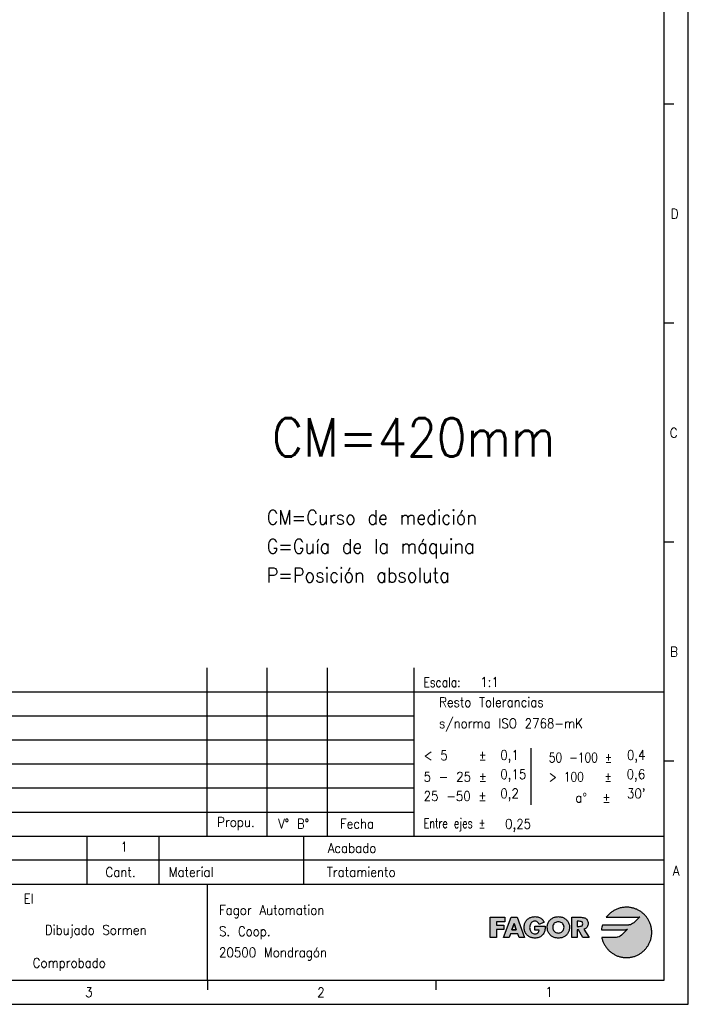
# Model space of a CAD drawing. Header units: millimetres. Extents: x -500 to 779, y -226 to 328.
# Tile 14 of 22: x -45 to 94, y -92 to 113. Entities that reach past the tile are written whole.
import ezdxf

# ---------------------------------------------------------------- set-up
doc = ezdxf.new("R2010")
doc.units = ezdxf.units.MM
doc.layers.add('1', color=7, linetype='Continuous')
doc.layers.add('LAYER_1', color=7, linetype='Continuous')
doc.styles.add('CONVERTER_11', font='txt.shx', dxfattribs={"width": 0.9})
doc.styles.add('CONVERTER_13', font='txt.shx', dxfattribs={"width": 0.81})
doc.styles.add('CONVERTER_14', font='txt.shx', dxfattribs={"width": 0.72})

# ---------------------------------------------------------------- blocks, each defined once
blk = doc.blocks.new('tolerancias', base_point=(37.41, -57.22))
at = {"layer": '1', "color": 7}
blk.add_point((37.41, -57.22), dxfattribs=at)
blk = doc.blocks.new('_A2', base_point=(89.41, -87.22))
at = {"layer": '1', "linetype": 'Continuous'}
for points in [[(82.85, -75.44), (82.61, -75.57), (82.38, -75.65), (82.18, -75.7), (82.04, -75.71), (81.97, -75.72), (76.56, -75.72), (76.49, -75.96), (76.44, -76.2), (76.39, -76.45), (76.36, -76.7), (81.3, -76.7), (81.3, -76.7), (81.53, -76.67), (81.69, -76.61), (81.76, -76.58), (80.53, -77.81), (80.53, -77.81), (80.29, -78.01), (80.04, -78.15), (79.8, -78.24), (79.6, -78.28), (79.45, -78.3), (79.38, -78.31), (76.43, -78.31), (76.47, -78.47), (76.51, -78.64), (76.56, -78.8), (76.61, -78.96), (76.67, -79.12), (76.73, -79.27), (76.8, -79.42), (76.87, -79.57), (76.94, -79.72), (77.02, -79.86), (77.11, -80.01), (77.2, -80.15), (77.29, -80.28), (77.39, -80.41), (77.49, -80.54), (77.59, -80.67), (77.7, -80.79), (77.81, -80.91), (77.93, -81.03), (78.05, -81.14), (78.17, -81.25), (78.3, -81.35), (78.43, -81.45), (78.56, -81.55), (78.7, -81.64), (78.84, -81.73), (78.98, -81.82), (79.13, -81.9), (79.27, -81.97), (79.42, -82.04), (79.58, -82.11), (79.73, -82.17), (79.89, -82.23), (80.05, -82.28), (80.21, -82.32), (80.38, -82.37), (80.54, -82.4), (80.71, -82.43), (80.88, -82.46), (81.05, -82.48), (81.22, -82.49), (81.4, -82.5), (81.57, -82.5), (81.75, -82.5), (81.92, -82.49), (82.09, -82.48), (82.26, -82.46), (82.42, -82.43), (82.59, -82.41), (82.75, -82.37), (82.91, -82.33), (83.07, -82.29), (83.23, -82.24), (83.39, -82.18), (83.54, -82.12), (83.69, -82.06), (83.84, -81.99), (83.98, -81.92), (84.13, -81.84), (84.27, -81.76), (84.4, -81.67), (84.54, -81.59), (84.67, -81.49), (84.8, -81.39), (84.92, -81.29), (85.05, -81.19), (85.17, -81.08), (85.28, -80.97), (85.39, -80.85), (85.5, -80.73), (85.61, -80.61), (85.71, -80.49), (85.81, -80.36), (85.9, -80.22), (85.99, -80.09), (86.07, -79.95), (86.16, -79.81), (86.23, -79.67), (86.3, -79.52), (86.37, -79.38), (86.44, -79.23), (86.5, -79.07), (86.55, -78.92), (86.6, -78.76), (86.64, -78.6), (86.68, -78.44), (86.72, -78.28), (86.75, -78.11), (86.77, -77.94), (86.79, -77.77), (86.81, -77.6), (86.81, -77.43), (86.82, -77.26), (86.81, -77.09), (86.81, -76.92), (86.79, -76.74), (86.77, -76.58), (86.75, -76.41), (86.72, -76.24), (86.68, -76.08), (86.64, -75.92), (86.6, -75.76), (86.55, -75.6), (86.5, -75.45), (86.44, -75.29), (86.37, -75.14), (86.3, -75), (86.23, -74.85), (86.16, -74.71), (86.07, -74.57), (85.99, -74.43), (85.9, -74.3), (85.81, -74.16), (85.71, -74.03), (85.61, -73.91), (85.5, -73.79), (85.39, -73.67), (85.28, -73.55), (85.17, -73.44), (85.05, -73.33), (84.92, -73.23), (84.8, -73.13), (84.67, -73.03), (84.54, -72.94), (84.4, -72.85), (84.27, -72.76), (84.13, -72.68), (83.98, -72.6), (83.84, -72.53), (83.69, -72.46), (83.54, -72.4), (83.39, -72.34), (83.23, -72.28), (83.07, -72.23), (82.91, -72.19), (82.75, -72.15), (82.59, -72.12), (82.42, -72.09), (82.26, -72.06), (82.09, -72.04), (81.92, -72.03), (81.75, -72.02), (81.57, -72.02), (81.38, -72.02), (81.2, -72.03), (81.01, -72.05), (80.82, -72.07), (80.64, -72.1), (80.46, -72.13), (80.28, -72.18), (80.11, -72.22), (79.93, -72.28), (79.76, -72.34), (79.59, -72.4), (79.43, -72.47), (79.27, -72.55), (79.11, -72.63), (78.95, -72.71), (78.8, -72.81), (78.65, -72.9), (78.5, -73), (78.36, -73.11), (78.22, -73.22), (78.09, -73.34), (77.96, -73.46), (77.83, -73.58), (77.71, -73.71), (77.59, -73.84), (77.48, -73.98), (77.37, -74.12), (83.89, -74.12), (84.11, -74.08), (84.28, -74.03), (84.34, -74), (83.09, -75.25)], [(56.27, -74.12), (56.27, -75.04), (54.53, -75.04), (54.53, -75.74), (56.06, -75.74), (56.06, -76.66), (54.53, -76.66), (54.53, -78.31), (53.22, -78.31), (53.22, -74.12)], [(63.64, -74.23), (63.78, -74.32), (63.92, -74.42), (64.05, -74.54), (64.17, -74.67), (64.28, -74.82), (64.38, -74.98), (64.47, -75.15), (63.43, -75.59), (63.35, -75.4), (63.23, -75.24), (63.09, -75.1), (62.92, -75), (62.74, -74.94), (62.53, -74.92), (62.34, -74.94), (62.17, -74.98), (62.02, -75.06), (61.88, -75.16), (61.77, -75.27), (61.67, -75.41), (61.59, -75.56), (61.52, -75.72), (61.48, -75.89), (61.45, -76.07), (61.44, -76.24), (61.45, -76.42), (61.48, -76.59), (61.52, -76.76), (61.59, -76.92), (61.67, -77.07), (61.78, -77.21), (61.9, -77.32), (62.03, -77.42), (62.19, -77.49), (62.36, -77.54), (62.54, -77.55), (62.77, -77.53), (62.97, -77.47), (63.14, -77.37), (63.28, -77.23), (63.38, -77.05), (63.42, -76.82), (62.53, -76.82), (62.53, -75.97), (64.69, -75.97), (64.69, -76.17), (64.68, -76.36), (64.66, -76.55), (64.63, -76.74), (64.6, -76.92), (64.54, -77.1), (64.47, -77.28), (64.38, -77.45), (64.27, -77.62), (64.14, -77.79), (64, -77.93), (63.84, -78.05), (63.68, -78.16), (63.51, -78.25), (63.33, -78.32), (63.14, -78.38), (62.95, -78.42), (62.75, -78.44), (62.54, -78.45), (62.35, -78.44), (62.17, -78.42), (62, -78.39), (61.83, -78.35), (61.67, -78.3), (61.52, -78.24), (61.38, -78.17), (61.24, -78.08), (61.11, -77.99), (60.99, -77.89), (60.87, -77.78), (60.77, -77.66), (60.68, -77.53), (60.59, -77.39), (60.52, -77.25), (60.46, -77.1), (60.4, -76.94), (60.36, -76.77), (60.33, -76.6), (60.31, -76.42), (60.31, -76.24), (60.31, -76.04), (60.33, -75.86), (60.36, -75.68), (60.4, -75.51), (60.46, -75.35), (60.52, -75.19), (60.6, -75.05), (60.68, -74.91), (60.78, -74.78), (60.88, -74.65), (60.99, -74.54), (61.12, -74.44), (61.25, -74.35), (61.39, -74.26), (61.54, -74.19), (61.69, -74.13), (61.86, -74.07), (62.03, -74.03), (62.2, -74), (62.39, -73.99), (62.58, -73.98), (62.77, -73.99), (62.96, -74.01), (63.14, -74.04), (63.31, -74.09), (63.48, -74.15)]]:
    blk.add_hatch(color=2, dxfattribs=at).paths.add_polyline_path(points)
h = blk.add_hatch(color=2, dxfattribs=at)
h.paths.add_polyline_path([(58.82, -74.12), (60.4, -78.31), (59.24, -78.31), (58.96, -77.58), (57.46, -77.58), (57.17, -78.31), (56.02, -78.31), (57.63, -74.12)])
h.paths.add_polyline_path([(57.76, -76.75), (58.21, -75.41), (58.22, -75.41), (58.67, -76.75)], flags=16)
h = blk.add_hatch(color=2, dxfattribs=at)
h.paths.add_polyline_path([(68.08, -74.07), (68.24, -74.12), (68.4, -74.19), (68.55, -74.26), (68.69, -74.34), (68.83, -74.43), (68.96, -74.53), (69.08, -74.64), (69.19, -74.76), (69.3, -74.88), (69.39, -75.01), (69.48, -75.15), (69.55, -75.3), (69.61, -75.46), (69.66, -75.62), (69.7, -75.78), (69.72, -75.96), (69.73, -76.14), (69.72, -76.32), (69.7, -76.5), (69.67, -76.67), (69.63, -76.83), (69.58, -76.99), (69.52, -77.14), (69.45, -77.29), (69.37, -77.43), (69.28, -77.56), (69.18, -77.68), (69.07, -77.8), (68.95, -77.91), (68.83, -78.01), (68.7, -78.09), (68.56, -78.17), (68.41, -78.24), (68.26, -78.31), (68.1, -78.36), (67.94, -78.4), (67.77, -78.42), (67.59, -78.44), (67.41, -78.45), (67.23, -78.44), (67.05, -78.42), (66.88, -78.4), (66.72, -78.36), (66.56, -78.31), (66.4, -78.24), (66.26, -78.17), (66.12, -78.09), (65.99, -78.01), (65.86, -77.91), (65.75, -77.8), (65.64, -77.68), (65.54, -77.56), (65.45, -77.43), (65.37, -77.29), (65.3, -77.14), (65.24, -76.99), (65.18, -76.83), (65.14, -76.67), (65.12, -76.5), (65.1, -76.32), (65.09, -76.14), (65.1, -75.96), (65.12, -75.78), (65.16, -75.62), (65.21, -75.46), (65.27, -75.3), (65.34, -75.15), (65.42, -75.01), (65.52, -74.88), (65.62, -74.76), (65.74, -74.64), (65.86, -74.53), (65.99, -74.43), (66.13, -74.34), (66.27, -74.26), (66.42, -74.19), (66.58, -74.12), (66.74, -74.07), (66.9, -74.03), (67.07, -74), (67.24, -73.99), (67.41, -73.98), (67.58, -73.99), (67.75, -74), (67.92, -74.03)])
h.paths.add_polyline_path([(66.23, -76.14), (66.24, -76.33), (66.28, -76.51), (66.34, -76.68), (66.42, -76.84), (66.52, -76.97), (66.63, -77.1), (66.77, -77.2), (66.91, -77.28), (67.07, -77.34), (67.23, -77.38), (67.41, -77.39), (67.58, -77.38), (67.75, -77.34), (67.91, -77.28), (68.05, -77.2), (68.18, -77.1), (68.3, -76.97), (68.4, -76.84), (68.48, -76.68), (68.54, -76.51), (68.58, -76.33), (68.59, -76.14), (68.58, -75.97), (68.53, -75.8), (68.46, -75.65), (68.36, -75.5), (68.24, -75.37), (68.11, -75.26), (67.95, -75.17), (67.78, -75.1), (67.6, -75.05), (67.41, -75.04), (67.22, -75.05), (67.04, -75.1), (66.87, -75.17), (66.71, -75.26), (66.57, -75.37), (66.45, -75.5), (66.36, -75.65), (66.29, -75.8), (66.24, -75.97)], flags=16)
h = blk.add_hatch(color=2, dxfattribs=at)
h.paths.add_polyline_path([(72.55, -74.15), (72.73, -74.2), (72.9, -74.25), (73.05, -74.33), (73.19, -74.43), (73.31, -74.54), (73.42, -74.68), (73.5, -74.83), (73.56, -75), (73.6, -75.19), (73.61, -75.41), (73.6, -75.6), (73.56, -75.78), (73.5, -75.95), (73.42, -76.1), (73.32, -76.24), (73.2, -76.37), (73.05, -76.47), (72.88, -76.54), (72.69, -76.59), (73.78, -78.31), (72.49, -78.31), (71.57, -76.71), (71.32, -76.71), (71.32, -78.31), (70.23, -78.31), (70.23, -74.12), (72.15, -74.12), (72.36, -74.13)])
h.paths.add_polyline_path([(71.32, -76), (71.74, -76), (71.96, -75.99), (72.16, -75.94), (72.34, -75.86), (72.46, -75.7), (72.5, -75.47), (72.46, -75.25), (72.34, -75.09), (72.16, -75.01), (71.96, -74.96), (71.74, -74.95), (71.32, -74.95)], flags=16)
at = {"layer": '1', "color": 2, "linetype": 'Continuous'}
for p, q in [((94.41, -92.22), (94.41, 327.78)), ((91.41, 95.01), (89.41, 95.01)), ((91.41, 49.45), (89.41, 49.45)), ((91.41, 3.89), (89.41, 3.89)), ((-95.59, -27.22), (89.41, -27.22)), ((-95.59, -32.22), (37.41, -32.22)), ((-95.59, -37.22), (37.41, -37.22)), ((61.71, -38.96), (61.71, -50.69)), ((-95.59, -42.22), (37.41, -42.22)), ((91.41, -41.66), (89.41, -41.66)), ((-95.59, -47.22), (37.41, -47.22)), ((-95.59, -52.22), (37.41, -52.22)), ((89.41, -62.22), (-95.59, -62.22)), ((-5.42, -89.22), (-5.42, -87.22)), ((42, -89.22), (42, -87.22)), ((-499.59, -92.22), (94.41, -92.22))]:
    blk.add_line(p, q, dxfattribs=at)
at = {"layer": '1', "color": 7, "linetype": 'Continuous'}
for p, q in [((89.41, -87.22), (89.41, 322.78)), ((-5.59, -57.22), (-5.59, -22.22)), ((6.91, -57.22), (6.91, -22.22)), ((19.41, -57.22), (19.41, -22.22)), ((37.41, -57.22), (37.41, -22.22)), ((-95.59, -57.22), (89.41, -57.22)), ((-30.59, -57.22), (-30.59, -67.22)), ((-15.59, -57.22), (-15.59, -67.22)), ((14.41, -57.22), (14.41, -67.22)), ((-95.59, -67.22), (89.41, -67.22)), ((-5.59, -67.22), (-5.59, -87.22)), ((-479.59, -87.22), (89.41, -87.22))]:
    blk.add_line(p, q, dxfattribs=at)
at = {"layer": 'LAYER_1', "color": 2, "linetype": 'Continuous'}
for p, q in [((77.71, -73.71), (77.59, -73.84)), ((77.83, -73.58), (77.71, -73.71)), ((77.96, -73.46), (77.83, -73.58)), ((78.09, -73.34), (77.96, -73.46)), ((78.22, -73.22), (78.09, -73.34)), ((78.36, -73.11), (78.22, -73.22)), ((78.5, -73), (78.36, -73.11)), ((78.65, -72.9), (78.5, -73)), ((78.8, -72.81), (78.65, -72.9)), ((78.95, -72.71), (78.8, -72.81)), ((79.11, -72.63), (78.95, -72.71)), ((79.27, -72.55), (79.11, -72.63)), ((79.43, -72.47), (79.27, -72.55)), ((79.59, -72.4), (79.43, -72.47)), ((79.76, -72.34), (79.59, -72.4)), ((79.93, -72.28), (79.76, -72.34)), ((80.11, -72.22), (79.93, -72.28)), ((80.28, -72.18), (80.11, -72.22)), ((80.46, -72.13), (80.28, -72.18)), ((80.64, -72.1), (80.46, -72.13)), ((80.82, -72.07), (80.64, -72.1)), ((81.01, -72.05), (80.82, -72.07)), ((81.2, -72.03), (81.01, -72.05)), ((81.38, -72.02), (81.2, -72.03)), ((81.57, -72.02), (81.38, -72.02)), ((81.75, -72.02), (81.57, -72.02)), ((81.92, -72.03), (81.75, -72.02)), ((82.09, -72.04), (81.92, -72.03)), ((82.26, -72.06), (82.09, -72.04)), ((82.42, -72.09), (82.26, -72.06)), ((82.59, -72.12), (82.42, -72.09)), ((82.75, -72.15), (82.59, -72.12)), ((82.91, -72.19), (82.75, -72.15)), ((83.07, -72.23), (82.91, -72.19)), ((83.23, -72.28), (83.07, -72.23)), ((83.39, -72.34), (83.23, -72.28)), ((83.54, -72.4), (83.39, -72.34)), ((83.69, -72.46), (83.54, -72.4)), ((83.84, -72.53), (83.69, -72.46)), ((83.98, -72.6), (83.84, -72.53)), ((84.13, -72.68), (83.98, -72.6)), ((84.27, -72.76), (84.13, -72.68)), ((84.4, -72.85), (84.27, -72.76)), ((84.54, -72.94), (84.4, -72.85)), ((84.67, -73.03), (84.54, -72.94)), ((84.8, -73.13), (84.67, -73.03)), ((84.92, -73.23), (84.8, -73.13)), ((85.05, -73.33), (84.92, -73.23)), ((85.17, -73.44), (85.05, -73.33)), ((85.28, -73.55), (85.17, -73.44)), ((85.39, -73.67), (85.28, -73.55)), ((85.5, -73.79), (85.39, -73.67)), ((53.22, -74.12), (56.27, -74.12)), ((53.22, -78.31), (53.22, -74.12)), ((56.27, -75.04), (54.53, -75.04)), ((54.53, -75.04), (54.53, -75.74)), ((54.53, -75.74), (56.06, -75.74)), ((56.02, -78.31), (57.63, -74.12)), ((56.06, -75.74), (56.06, -76.66)), ((56.27, -74.12), (56.27, -75.04)), ((57.63, -74.12), (58.82, -74.12)), ((57.76, -76.75), (58.21, -75.41)), ((58.21, -75.41), (57.76, -76.75)), ((58.21, -75.41), (58.22, -75.41)), ((58.22, -75.41), (58.21, -75.41)), ((58.22, -75.41), (58.67, -76.75)), ((58.67, -76.75), (58.22, -75.41)), ((58.82, -74.12), (60.4, -78.31)), ((60.33, -75.86), (60.36, -75.68)), ((60.36, -75.68), (60.4, -75.51)), ((60.4, -75.51), (60.46, -75.35)), ((60.46, -75.35), (60.52, -75.19)), ((60.52, -75.19), (60.6, -75.05)), ((60.6, -75.05), (60.68, -74.91)), ((60.68, -74.91), (60.78, -74.78)), ((60.78, -74.78), (60.88, -74.65)), ((60.88, -74.65), (60.99, -74.54)), ((60.99, -74.54), (61.12, -74.44)), ((61.12, -74.44), (61.25, -74.35)), ((61.25, -74.35), (61.39, -74.26)), ((61.39, -74.26), (61.54, -74.19)), ((61.52, -75.72), (61.48, -75.89)), ((61.59, -75.56), (61.52, -75.72)), ((61.54, -74.19), (61.69, -74.13)), ((61.67, -75.41), (61.59, -75.56)), ((61.77, -75.27), (61.67, -75.41)), ((61.69, -74.13), (61.86, -74.07)), ((61.88, -75.16), (61.77, -75.27)), ((61.86, -74.07), (62.03, -74.03)), ((62.02, -75.06), (61.88, -75.16)), ((62.17, -74.98), (62.02, -75.06)), ((62.03, -74.03), (62.2, -74)), ((62.34, -74.94), (62.17, -74.98)), ((62.2, -74), (62.39, -73.99)), ((62.53, -74.92), (62.34, -74.94)), ((62.39, -73.99), (62.58, -73.98)), ((62.74, -74.94), (62.53, -74.92)), ((62.58, -73.98), (62.77, -73.99)), ((62.58, -73.98), (62.58, -73.98)), ((62.92, -75), (62.74, -74.94)), ((62.77, -73.99), (62.96, -74.01)), ((63.09, -75.1), (62.92, -75)), ((62.96, -74.01), (63.14, -74.04)), ((63.23, -75.24), (63.09, -75.1)), ((63.14, -74.04), (63.31, -74.09)), ((63.35, -75.4), (63.23, -75.24)), ((63.31, -74.09), (63.48, -74.15)), ((63.43, -75.59), (63.35, -75.4)), ((64.47, -75.15), (63.43, -75.59)), ((63.48, -74.15), (63.64, -74.23)), ((63.64, -74.23), (63.78, -74.32)), ((63.78, -74.32), (63.92, -74.42)), ((63.92, -74.42), (64.05, -74.54)), ((64.05, -74.54), (64.17, -74.67)), ((64.17, -74.67), (64.28, -74.82)), ((64.28, -74.82), (64.38, -74.98)), ((64.38, -74.98), (64.47, -75.15)), ((65.12, -75.78), (65.16, -75.62)), ((65.16, -75.62), (65.21, -75.46)), ((65.21, -75.46), (65.27, -75.3)), ((65.27, -75.3), (65.34, -75.15)), ((65.34, -75.15), (65.42, -75.01)), ((65.42, -75.01), (65.52, -74.88)), ((65.52, -74.88), (65.62, -74.76)), ((65.62, -74.76), (65.74, -74.64)), ((65.74, -74.64), (65.86, -74.53)), ((65.86, -74.53), (65.99, -74.43)), ((65.99, -74.43), (66.13, -74.34)), ((66.13, -74.34), (66.27, -74.26)), ((66.27, -74.26), (66.42, -74.19)), ((66.36, -75.65), (66.29, -75.8)), ((66.45, -75.5), (66.36, -75.65)), ((66.42, -74.19), (66.58, -74.12)), ((66.57, -75.37), (66.45, -75.5)), ((66.71, -75.26), (66.57, -75.37)), ((66.58, -74.12), (66.74, -74.07)), ((66.87, -75.17), (66.71, -75.26)), ((66.74, -74.07), (66.9, -74.03)), ((67.04, -75.1), (66.87, -75.17)), ((66.9, -74.03), (67.07, -74)), ((67.22, -75.05), (67.04, -75.1)), ((67.07, -74), (67.24, -73.99)), ((67.41, -75.04), (67.22, -75.05)), ((67.24, -73.99), (67.41, -73.98)), ((67.41, -73.98), (67.58, -73.99)), ((67.6, -75.05), (67.41, -75.04)), ((67.58, -73.99), (67.75, -74)), ((67.78, -75.1), (67.6, -75.05)), ((67.75, -74), (67.92, -74.03)), ((67.95, -75.17), (67.78, -75.1)), ((67.92, -74.03), (68.08, -74.07)), ((68.11, -75.26), (67.95, -75.17)), ((68.08, -74.07), (68.24, -74.12)), ((68.24, -75.37), (68.11, -75.26)), ((68.24, -74.12), (68.4, -74.19)), ((68.36, -75.5), (68.24, -75.37)), ((68.46, -75.65), (68.36, -75.5)), ((68.4, -74.19), (68.55, -74.26)), ((68.53, -75.8), (68.46, -75.65)), ((68.55, -74.26), (68.69, -74.34)), ((68.69, -74.34), (68.83, -74.43)), ((68.83, -74.43), (68.96, -74.53)), ((68.96, -74.53), (69.08, -74.64)), ((69.08, -74.64), (69.19, -74.76)), ((69.19, -74.76), (69.3, -74.88)), ((69.3, -74.88), (69.39, -75.01)), ((69.39, -75.01), (69.48, -75.15)), ((69.48, -75.15), (69.55, -75.3)), ((69.55, -75.3), (69.61, -75.46)), ((69.61, -75.46), (69.66, -75.62)), ((69.66, -75.62), (69.7, -75.78)), ((70.23, -74.12), (72.15, -74.12)), ((70.23, -78.31), (70.23, -74.12)), ((71.32, -74.95), (71.32, -76)), ((71.74, -74.95), (71.32, -74.95)), ((71.96, -74.96), (71.74, -74.95)), ((72.16, -75.01), (71.96, -74.96)), ((72.15, -74.12), (72.36, -74.13)), ((72.34, -75.09), (72.16, -75.01)), ((72.46, -75.25), (72.34, -75.09)), ((72.34, -75.86), (72.46, -75.7)), ((72.36, -74.13), (72.55, -74.15)), ((72.5, -75.47), (72.46, -75.25)), ((72.46, -75.7), (72.5, -75.47)), ((72.55, -74.15), (72.73, -74.2)), ((72.73, -74.2), (72.9, -74.25)), ((72.9, -74.25), (73.05, -74.33)), ((73.05, -74.33), (73.19, -74.43)), ((73.19, -74.43), (73.31, -74.54)), ((73.31, -74.54), (73.42, -74.68)), ((73.42, -74.68), (73.5, -74.83)), ((73.5, -74.83), (73.56, -75)), ((73.56, -75.78), (73.5, -75.95)), ((73.56, -75), (73.6, -75.19)), ((73.6, -75.6), (73.56, -75.78)), ((73.6, -75.19), (73.61, -75.41)), ((73.61, -75.41), (73.6, -75.6)), ((76.56, -75.72), (76.49, -75.96)), ((81.97, -75.72), (76.56, -75.72)), ((77.48, -73.98), (77.37, -74.12)), ((77.37, -74.12), (83.89, -74.12)), ((77.37, -74.12), (77.37, -74.12)), ((77.59, -73.84), (77.48, -73.98)), ((82.04, -75.71), (81.97, -75.72)), ((82.18, -75.7), (82.04, -75.71)), ((82.38, -75.65), (82.18, -75.7)), ((82.61, -75.57), (82.38, -75.65)), ((82.85, -75.44), (82.61, -75.57)), ((83.09, -75.25), (82.85, -75.44)), ((84.34, -74), (83.09, -75.25)), ((83.89, -74.12), (84.11, -74.08)), ((84.11, -74.08), (84.28, -74.03)), ((84.28, -74.03), (84.34, -74)), ((85.61, -73.91), (85.5, -73.79)), ((85.71, -74.03), (85.61, -73.91)), ((85.81, -74.16), (85.71, -74.03)), ((85.9, -74.3), (85.81, -74.16)), ((85.99, -74.43), (85.9, -74.3)), ((86.07, -74.57), (85.99, -74.43)), ((86.16, -74.71), (86.07, -74.57)), ((86.23, -74.85), (86.16, -74.71)), ((86.3, -75), (86.23, -74.85)), ((86.37, -75.14), (86.3, -75)), ((86.44, -75.29), (86.37, -75.14)), ((86.5, -75.45), (86.44, -75.29)), ((86.55, -75.6), (86.5, -75.45)), ((86.6, -75.76), (86.55, -75.6)), ((86.64, -75.92), (86.6, -75.76)), ((54.53, -76.66), (54.53, -78.31)), ((56.06, -76.66), (54.53, -76.66)), ((57.46, -77.58), (57.17, -78.31)), ((58.96, -77.58), (57.46, -77.58)), ((58.67, -76.75), (57.76, -76.75)), ((57.76, -76.75), (58.67, -76.75)), ((59.24, -78.31), (58.96, -77.58)), ((60.31, -76.04), (60.33, -75.86)), ((60.31, -76.24), (60.31, -76.04)), ((60.31, -76.24), (60.31, -76.24)), ((60.31, -76.42), (60.31, -76.24)), ((60.33, -76.6), (60.31, -76.42)), ((60.36, -76.77), (60.33, -76.6)), ((60.4, -76.94), (60.36, -76.77)), ((60.46, -77.1), (60.4, -76.94)), ((60.52, -77.25), (60.46, -77.1)), ((60.59, -77.39), (60.52, -77.25)), ((60.68, -77.53), (60.59, -77.39)), ((60.77, -77.66), (60.68, -77.53)), ((60.87, -77.78), (60.77, -77.66)), ((60.99, -77.89), (60.87, -77.78)), ((61.45, -76.07), (61.44, -76.24)), ((61.44, -76.24), (61.45, -76.42)), ((61.48, -75.89), (61.45, -76.07)), ((61.45, -76.42), (61.48, -76.59)), ((61.48, -76.59), (61.52, -76.76)), ((61.52, -76.76), (61.59, -76.92)), ((61.59, -76.92), (61.67, -77.07)), ((61.67, -77.07), (61.78, -77.21)), ((61.78, -77.21), (61.9, -77.32)), ((61.9, -77.32), (62.03, -77.42)), ((62.03, -77.42), (62.19, -77.49)), ((62.19, -77.49), (62.36, -77.54)), ((62.36, -77.54), (62.54, -77.55)), ((62.53, -75.97), (64.69, -75.97)), ((62.53, -76.82), (62.53, -75.97)), ((63.42, -76.82), (62.53, -76.82)), ((62.54, -77.55), (62.77, -77.53)), ((62.54, -77.55), (62.54, -77.55)), ((62.77, -77.53), (62.97, -77.47)), ((62.97, -77.47), (63.14, -77.37)), ((63.14, -77.37), (63.28, -77.23)), ((63.28, -77.23), (63.38, -77.05)), ((63.38, -77.05), (63.42, -76.82)), ((64.14, -77.79), (64, -77.93)), ((64.27, -77.62), (64.14, -77.79)), ((64.38, -77.45), (64.27, -77.62)), ((64.47, -77.28), (64.38, -77.45)), ((64.54, -77.1), (64.47, -77.28)), ((64.6, -76.92), (64.54, -77.1)), ((64.63, -76.74), (64.6, -76.92)), ((64.66, -76.55), (64.63, -76.74)), ((64.68, -76.36), (64.66, -76.55)), ((64.69, -76.17), (64.68, -76.36)), ((64.69, -75.97), (64.69, -76.17)), ((65.09, -76.14), (65.1, -75.96)), ((65.09, -76.14), (65.09, -76.14)), ((65.1, -76.32), (65.09, -76.14)), ((65.1, -75.96), (65.12, -75.78)), ((65.12, -76.5), (65.1, -76.32)), ((65.14, -76.67), (65.12, -76.5)), ((65.18, -76.83), (65.14, -76.67)), ((65.24, -76.99), (65.18, -76.83)), ((65.3, -77.14), (65.24, -76.99)), ((65.37, -77.29), (65.3, -77.14)), ((65.45, -77.43), (65.37, -77.29)), ((65.54, -77.56), (65.45, -77.43)), ((65.64, -77.68), (65.54, -77.56)), ((65.75, -77.8), (65.64, -77.68)), ((65.86, -77.91), (65.75, -77.8)), ((66.24, -75.97), (66.23, -76.14)), ((66.23, -76.14), (66.24, -76.33)), ((66.29, -75.8), (66.24, -75.97)), ((66.24, -76.33), (66.28, -76.51)), ((66.28, -76.51), (66.34, -76.68)), ((66.34, -76.68), (66.42, -76.84)), ((66.42, -76.84), (66.52, -76.97)), ((66.52, -76.97), (66.63, -77.1)), ((66.63, -77.1), (66.77, -77.2)), ((66.77, -77.2), (66.91, -77.28)), ((66.91, -77.28), (67.07, -77.34)), ((67.07, -77.34), (67.23, -77.38)), ((67.23, -77.38), (67.41, -77.39)), ((67.41, -77.39), (67.58, -77.38)), ((67.58, -77.38), (67.75, -77.34)), ((67.75, -77.34), (67.91, -77.28)), ((67.91, -77.28), (68.05, -77.2)), ((68.05, -77.2), (68.18, -77.1)), ((68.18, -77.1), (68.3, -76.97)), ((68.3, -76.97), (68.4, -76.84)), ((68.4, -76.84), (68.48, -76.68)), ((68.48, -76.68), (68.54, -76.51)), ((68.58, -75.97), (68.53, -75.8)), ((68.54, -76.51), (68.58, -76.33)), ((68.59, -76.14), (68.58, -75.97)), ((68.58, -76.33), (68.59, -76.14)), ((68.59, -76.14), (68.59, -76.14)), ((69.07, -77.8), (68.95, -77.91)), ((69.18, -77.68), (69.07, -77.8)), ((69.28, -77.56), (69.18, -77.68)), ((69.37, -77.43), (69.28, -77.56)), ((69.45, -77.29), (69.37, -77.43)), ((69.52, -77.14), (69.45, -77.29)), ((69.58, -76.99), (69.52, -77.14)), ((69.63, -76.83), (69.58, -76.99)), ((69.67, -76.67), (69.63, -76.83)), ((69.7, -76.5), (69.67, -76.67)), ((69.7, -75.78), (69.72, -75.96)), ((69.72, -76.32), (69.7, -76.5)), ((69.72, -75.96), (69.73, -76.14)), ((69.73, -76.14), (69.72, -76.32)), ((69.73, -76.14), (69.73, -76.14)), ((71.32, -76), (71.74, -76)), ((71.32, -76.71), (71.32, -78.31)), ((71.57, -76.71), (71.32, -76.71)), ((72.49, -78.31), (71.57, -76.71)), ((71.74, -76), (71.96, -75.99)), ((71.96, -75.99), (72.16, -75.94)), ((72.16, -75.94), (72.34, -75.86)), ((72.88, -76.54), (72.69, -76.59)), ((72.69, -76.59), (73.78, -78.31)), ((73.05, -76.47), (72.88, -76.54)), ((73.2, -76.37), (73.05, -76.47)), ((73.32, -76.24), (73.2, -76.37)), ((73.42, -76.1), (73.32, -76.24)), ((73.5, -75.95), (73.42, -76.1)), ((76.39, -76.45), (76.36, -76.7)), ((76.36, -76.7), (81.3, -76.7)), ((76.44, -76.2), (76.39, -76.45)), ((76.49, -75.96), (76.44, -76.2)), ((80.53, -77.81), (80.29, -78.01)), ((81.76, -76.58), (80.53, -77.81)), ((80.53, -77.81), (80.53, -77.81)), ((81.3, -76.7), (81.53, -76.67)), ((81.3, -76.7), (81.3, -76.7)), ((81.53, -76.67), (81.69, -76.61)), ((81.69, -76.61), (81.76, -76.58)), ((86.68, -76.08), (86.64, -75.92)), ((86.72, -76.24), (86.68, -76.08)), ((86.75, -76.41), (86.72, -76.24)), ((86.77, -76.58), (86.75, -76.41)), ((86.79, -76.74), (86.77, -76.58)), ((86.77, -77.94), (86.79, -77.77)), ((86.81, -76.92), (86.79, -76.74)), ((86.79, -77.77), (86.81, -77.6)), ((86.81, -77.09), (86.81, -76.92)), ((86.82, -77.26), (86.81, -77.09)), ((86.81, -77.43), (86.82, -77.26)), ((86.81, -77.6), (86.81, -77.43)), ((86.82, -77.26), (86.82, -77.26)), ((54.53, -78.31), (53.22, -78.31)), ((57.17, -78.31), (56.02, -78.31)), ((60.4, -78.31), (59.24, -78.31)), ((61.11, -77.99), (60.99, -77.89)), ((61.24, -78.08), (61.11, -77.99)), ((61.38, -78.17), (61.24, -78.08)), ((61.52, -78.24), (61.38, -78.17)), ((61.67, -78.3), (61.52, -78.24)), ((61.83, -78.35), (61.67, -78.3)), ((62, -78.39), (61.83, -78.35)), ((62.17, -78.42), (62, -78.39)), ((62.35, -78.44), (62.17, -78.42)), ((62.54, -78.45), (62.35, -78.44)), ((62.75, -78.44), (62.54, -78.45)), ((62.95, -78.42), (62.75, -78.44)), ((63.14, -78.38), (62.95, -78.42)), ((63.33, -78.32), (63.14, -78.38)), ((63.51, -78.25), (63.33, -78.32)), ((63.68, -78.16), (63.51, -78.25)), ((63.84, -78.05), (63.68, -78.16)), ((64, -77.93), (63.84, -78.05)), ((65.99, -78.01), (65.86, -77.91)), ((66.12, -78.09), (65.99, -78.01)), ((66.26, -78.17), (66.12, -78.09)), ((66.4, -78.24), (66.26, -78.17)), ((66.56, -78.31), (66.4, -78.24)), ((66.72, -78.36), (66.56, -78.31)), ((66.88, -78.4), (66.72, -78.36)), ((67.05, -78.42), (66.88, -78.4)), ((67.23, -78.44), (67.05, -78.42)), ((67.41, -78.45), (67.23, -78.44)), ((67.59, -78.44), (67.41, -78.45)), ((67.77, -78.42), (67.59, -78.44)), ((67.94, -78.4), (67.77, -78.42)), ((68.1, -78.36), (67.94, -78.4)), ((68.26, -78.31), (68.1, -78.36)), ((68.41, -78.24), (68.26, -78.31)), ((68.56, -78.17), (68.41, -78.24)), ((68.7, -78.09), (68.56, -78.17)), ((68.83, -78.01), (68.7, -78.09)), ((68.95, -77.91), (68.83, -78.01)), ((71.32, -78.31), (70.23, -78.31)), ((73.78, -78.31), (72.49, -78.31)), ((76.43, -78.31), (76.47, -78.47)), ((79.38, -78.31), (76.43, -78.31)), ((76.47, -78.47), (76.51, -78.64)), ((76.51, -78.64), (76.56, -78.8)), ((76.56, -78.8), (76.61, -78.96)), ((76.61, -78.96), (76.67, -79.12)), ((76.67, -79.12), (76.73, -79.27)), ((76.73, -79.27), (76.8, -79.42)), ((76.8, -79.42), (76.87, -79.57)), ((76.87, -79.57), (76.94, -79.72)), ((76.94, -79.72), (77.02, -79.86)), ((77.02, -79.86), (77.11, -80.01)), ((79.45, -78.3), (79.38, -78.31)), ((79.6, -78.28), (79.45, -78.3)), ((79.8, -78.24), (79.6, -78.28)), ((80.04, -78.15), (79.8, -78.24)), ((80.29, -78.01), (80.04, -78.15)), ((86.07, -79.95), (86.16, -79.81)), ((86.16, -79.81), (86.23, -79.67)), ((86.23, -79.67), (86.3, -79.52)), ((86.3, -79.52), (86.37, -79.38)), ((86.37, -79.38), (86.44, -79.23)), ((86.44, -79.23), (86.5, -79.07)), ((86.5, -79.07), (86.55, -78.92)), ((86.55, -78.92), (86.6, -78.76)), ((86.6, -78.76), (86.64, -78.6)), ((86.64, -78.6), (86.68, -78.44)), ((86.68, -78.44), (86.72, -78.28)), ((86.72, -78.28), (86.75, -78.11)), ((86.75, -78.11), (86.77, -77.94)), ((77.11, -80.01), (77.2, -80.15)), ((77.2, -80.15), (77.29, -80.28)), ((77.29, -80.28), (77.39, -80.41)), ((77.39, -80.41), (77.49, -80.54)), ((77.49, -80.54), (77.59, -80.67)), ((77.59, -80.67), (77.7, -80.79)), ((77.7, -80.79), (77.81, -80.91)), ((77.81, -80.91), (77.93, -81.03)), ((77.93, -81.03), (78.05, -81.14)), ((78.05, -81.14), (78.17, -81.25)), ((78.17, -81.25), (78.3, -81.35)), ((78.3, -81.35), (78.43, -81.45)), ((78.43, -81.45), (78.56, -81.55)), ((78.56, -81.55), (78.7, -81.64)), ((78.7, -81.64), (78.84, -81.73)), ((78.84, -81.73), (78.98, -81.82)), ((78.98, -81.82), (79.13, -81.9)), ((79.13, -81.9), (79.27, -81.97)), ((83.84, -81.99), (83.98, -81.92)), ((83.98, -81.92), (84.13, -81.84)), ((84.13, -81.84), (84.27, -81.76)), ((84.27, -81.76), (84.4, -81.67)), ((84.4, -81.67), (84.54, -81.59)), ((84.54, -81.59), (84.67, -81.49)), ((84.67, -81.49), (84.8, -81.39)), ((84.8, -81.39), (84.92, -81.29)), ((84.92, -81.29), (85.05, -81.19)), ((85.05, -81.19), (85.17, -81.08)), ((85.17, -81.08), (85.28, -80.97)), ((85.28, -80.97), (85.39, -80.85)), ((85.39, -80.85), (85.5, -80.73)), ((85.5, -80.73), (85.61, -80.61)), ((85.61, -80.61), (85.71, -80.49)), ((85.71, -80.49), (85.81, -80.36)), ((85.81, -80.36), (85.9, -80.22)), ((85.9, -80.22), (85.99, -80.09)), ((85.99, -80.09), (86.07, -79.95)), ((79.27, -81.97), (79.42, -82.04)), ((79.42, -82.04), (79.58, -82.11)), ((79.58, -82.11), (79.73, -82.17)), ((79.73, -82.17), (79.89, -82.23)), ((79.89, -82.23), (80.05, -82.28)), ((80.05, -82.28), (80.21, -82.32)), ((80.21, -82.32), (80.38, -82.37)), ((80.38, -82.37), (80.54, -82.4)), ((80.54, -82.4), (80.71, -82.43)), ((80.71, -82.43), (80.88, -82.46)), ((80.88, -82.46), (81.05, -82.48)), ((81.05, -82.48), (81.22, -82.49)), ((81.22, -82.49), (81.4, -82.5)), ((81.4, -82.5), (81.57, -82.5)), ((81.57, -82.5), (81.75, -82.5)), ((81.57, -82.5), (81.57, -82.5)), ((81.75, -82.5), (81.92, -82.49)), ((81.92, -82.49), (82.09, -82.48)), ((82.09, -82.48), (82.26, -82.46)), ((82.26, -82.46), (82.42, -82.43)), ((82.42, -82.43), (82.59, -82.41)), ((82.59, -82.41), (82.75, -82.37)), ((82.75, -82.37), (82.91, -82.33)), ((82.91, -82.33), (83.07, -82.29)), ((83.07, -82.29), (83.23, -82.24)), ((83.23, -82.24), (83.39, -82.18)), ((83.39, -82.18), (83.54, -82.12)), ((83.54, -82.12), (83.69, -82.06)), ((83.69, -82.06), (83.84, -81.99))]:
    blk.add_line(p, q, dxfattribs=at)
at = {"layer": '1'}
blk.add_blockref('tolerancias', (37.41, -57.22), dxfattribs=at)
at = {"layer": '1', "color": 2}
for s, style, width, p in [('Escala:', 'CONVERTER_13', 0.81, (39.41, -26.22)), ('El', 'CONVERTER_11', 0.9, (-43.73, -71.22))]:
    blk.add_text(s, height=2, dxfattribs=dict(at, style=style, width=width)).set_placement(p)
at = {"layer": '1', "color": 2, "char_height": 2}
for s, insert, attachment_point, line_spacing_factor, style in [('D', (92.4, 72.23), 6, 1.20048, 'CONVERTER_11'), ('C', (92.19, 26.67), 6, 1.20048, 'CONVERTER_11'), ('B', (92.27, -18.88), 6, 1.20048, 'CONVERTER_11'), ('Resto Tolerancias\\Ps/norma ISO 2768-mK', (42.62, -31.91), 4, 1.320528, 'CONVERTER_11'), ('< 5    ±', (39.41, -41.44), 7, 1.320528, 'CONVERTER_11'), ('0,1              0,4', (55.35, -40.66), 4, 1.20048, 'CONVERTER_11'), ('50 -100 ±', (65.41, -41.9), 7, 1.320528, 'CONVERTER_13'), ('5 - 25 ±', (39.41, -45.9), 7, 1.320528, 'CONVERTER_11'), ('0,15             0,6', (55.35, -44.66), 4, 1.20048, 'CONVERTER_11'), ('> 100   ±', (65.41, -45.9), 7, 1.320528, 'CONVERTER_13'), ('a{\\Fgdt;~}  ±', (70.94, -50.22), 7, 1.320528, 'CONVERTER_11'), ('25 -50 ±', (39.41, -49.9), 7, 1.320528, 'CONVERTER_11'), ("0,2              30'", (55.35, -48.66), 4, 1.20048, 'CONVERTER_11'), ('Fecha', (22.01, -54.65), 4, 1.320528, 'CONVERTER_11'), ('Propu.', (-3.5, -54.65), 4, 1.320528, 'CONVERTER_11'), ('V%%d B%%d', (9.15, -54.65), 4, 1.20048, 'CONVERTER_11'), ('Entre ejes ±', (39.41, -56.22), 7, 1.320528, 'CONVERTER_14'), ('  0,25', (53.13, -55), 4, 1.20048, 'CONVERTER_11'), ('1', (-23.59, -59.45), 4, 1.20048, 'CONVERTER_11'), ('Acabado', (29.58, -59.72), 6, 1.320528, 'CONVERTER_11'), ('Cant.', (-23.59, -64.72), 5, 1.320528, 'CONVERTER_11'), ('Material', (-13.59, -64.72), 4, 1.320528, 'CONVERTER_11'), ('Tratamiento', (33.58, -64.72), 6, 1.320528, 'CONVERTER_11'), ('A', (92.56, -64.44), 6, 1.20048, 'CONVERTER_11'), ('Fagor Automation\\PS. Coop.\\P20500 Mondragón', (-3.11, -77.35), 4, 1.320528, 'CONVERTER_11'), ('Dibujado Sormen', (-18.17, -77.08), 6, 1.320528, 'CONVERTER_11'), ('Comprobado', (-26.64, -83.93), 6, 1.320528, 'CONVERTER_11'), ('3', (-30.93, -89.7), 4, 1.20048, 'CONVERTER_11'), ('2', (17.29, -89.73), 4, 1.20048, 'CONVERTER_11'), ('1', (64.7, -89.65), 4, 1.20048, 'CONVERTER_11')]:
    blk.add_mtext(s, dxfattribs=dict(at, insert=insert, attachment_point=attachment_point, line_spacing_factor=line_spacing_factor, style=style))

msp = doc.modelspace()

# ---------------------------------------------------------------- block references
msp.add_blockref('_A2', (89.41, -87.22))

# ---------------------------------------------------------------- texts
at = {"layer": '1', "color": 2, "style": 'CONVERTER_11', "width": 0.9}
for s, height, p in [('CM=420mm', 8, (7.89, 21.72)), ('1:1', 2, (51.19, -26.19))]:
    msp.add_text(s, height=height, dxfattribs=at).set_placement(p)
at = {"layer": '1', "color": 2, "insert": (6.79, -4.45), "char_height": 3, "attachment_point": 7, "line_spacing_factor": 1.20048, "style": 'CONVERTER_11'}
msp.add_mtext('CM=Curso de medición\\PG=Guía de la máquina\\PP=Posición absoluta', dxfattribs=at)

doc.saveas('drawing.dxf')
